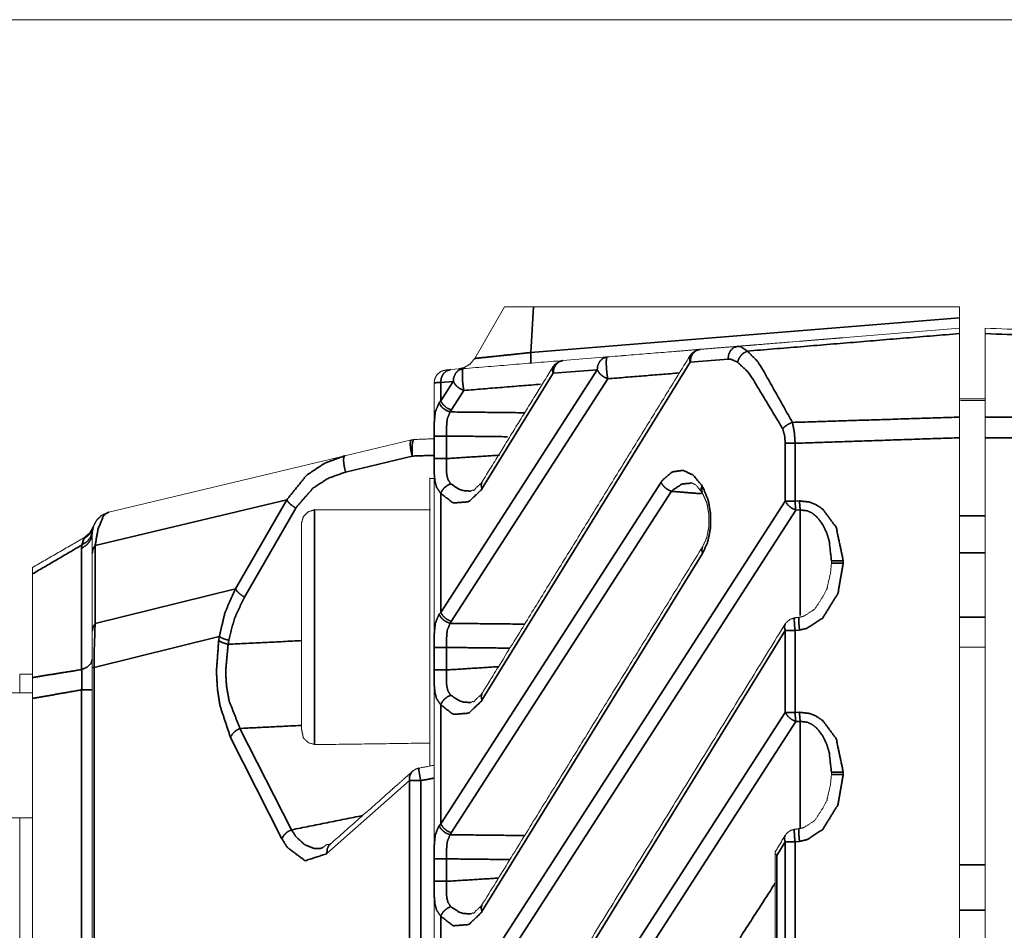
# Model space of a CAD drawing. Header units: millimetres. Extents: x 4 to 836, y 5 to 589.
# Tile 71 of 145: x 504 to 527, y 333 to 354. Entities that reach past the tile are written whole.
import ezdxf

# ---------------------------------------------------------------- set-up
doc = ezdxf.new("R2010")
doc.units = ezdxf.units.MM
doc.layers.add('1', color=7, linetype='Continuous', true_color=0xffffff)

msp = doc.modelspace()

# ---------------------------------------------------------------- linework, layer by layer
at = {"layer": '1', "color": 251, "linetype": 'Continuous', "lineweight": 18}
msp.add_line((548.758, 354.225), (445.362, 354.225), dxfattribs=at)
at = {"layer": '1', "color": 143, "linetype": 'Continuous', "lineweight": 18}
for p, q in [((515.455, 347.5), (514.758, 346.294)), ((516.132, 347.5), (526.108, 347.5)), ((526.108, 347.248), (526.108, 347.5)), ((522.108, 346.675), (526.108, 347)), ((520.032, 346.506), (520.918, 346.578)), ((516.825, 346.245), (517.857, 346.329)), ((514.192, 346.031), (514.487, 346.055)), ((511.719, 344.015), (513.279, 344.388)), ((513.338, 344.396), (513.279, 344.388)), ((526.108, 344.437), (526.108, 326.97)), ((506.192, 342.692), (511.719, 344.015)), ((505.835, 342.367), (505.829, 342.347)), ((505.829, 342.347), (505.835, 342.367)), ((505.808, 339.912), (505.808, 341.737)), ((523.108, 341.502), (523.108, 341.557)), ((504.408, 341.248), (504.408, 338.823)), ((505.808, 254.94), (505.808, 339.06)), ((523.108, 336.553), (523.108, 336.607))]:
    msp.add_line(p, q, dxfattribs=at)
at = {"layer": '1', "color": 143, "linetype": 'Continuous', "lineweight": 35}
for p, q in [((516.132, 347.5), (516.071, 346.432)), ((516.071, 346.432), (526.108, 347.248)), ((519.803, 346.207), (514.929, 338.291)), ((520.689, 346.279), (519.803, 346.207)), ((513.962, 340.349), (517.627, 346.03)), ((516.595, 345.946), (514.929, 343.24)), ((517.627, 346.03), (516.595, 345.946)), ((513.962, 345.298), (514.258, 345.756)), ((514.258, 345.756), (513.962, 345.732)), ((513.962, 345.732), (513.962, 345.298)), ((517.873, 345.818), (514.208, 340.136)), ((514.504, 345.544), (514.208, 345.086)), ((513.924, 345.253), (513.962, 345.298)), ((514.208, 345.086), (514.182, 345.041)), ((513.808, 343.95), (513.808, 344.477)), ((514.1, 344.477), (514.1, 343.95)), ((522.028, 342.954), (522.028, 344.307)), ((522.258, 344.307), (522.258, 342.954)), ((513.297, 344.008), (511.737, 343.634)), ((513.962, 335.399), (519.12, 343.395)), ((519.366, 343.183), (514.208, 335.187)), ((520.078, 343.313), (520.091, 343.291)), ((510.361, 342.986), (505.874, 341.912)), ((509.159, 340.901), (510.361, 342.986)), ((513.962, 343.135), (513.962, 340.349)), ((514.346, 331.044), (522.028, 342.954)), ((522.258, 342.954), (522.361, 342.958)), ((510.569, 342.792), (509.367, 340.707)), ((522.274, 342.742), (514.592, 330.832)), ((522.378, 342.746), (522.274, 342.742)), ((505.829, 342.347), (505.829, 342.347)), ((505.562, 341.925), (505.607, 342.07)), ((505.607, 342.071), (505.612, 342.095)), ((505.607, 342.07), (505.607, 342.071)), ((505.558, 341.846), (505.562, 341.925)), ((505.558, 339.008), (505.558, 341.846)), ((505.874, 341.912), (505.874, 340.088)), ((520.093, 341.729), (514.929, 333.341)), ((523.384, 341.557), (523.384, 341.502)), ((505.874, 340.088), (509.159, 340.901)), ((513.924, 340.304), (513.962, 340.349)), ((514.208, 340.136), (514.182, 340.091)), ((508.781, 339.785), (505.852, 339.06)), ((508.766, 339.691), (508.781, 339.785)), ((522.028, 339.923), (515.815, 329.829)), ((522.028, 338.004), (522.028, 339.923)), ((522.361, 339.935), (522.258, 339.923)), ((522.258, 339.923), (522.258, 338.004)), ((509.002, 339.696), (508.988, 339.602)), ((513.808, 339), (513.808, 339.527)), ((514.1, 339.527), (514.1, 339)), ((505.852, 339.06), (505.852, 254.94)), ((505.558, 255.466), (505.558, 338.534)), ((513.962, 338.186), (513.962, 335.399)), ((516.588, 329.57), (522.028, 338.004)), ((522.258, 338.004), (522.361, 338.009)), ((522.274, 337.792), (516.834, 329.358)), ((522.378, 337.797), (522.274, 337.792)), ((510.248, 335.047), (509.043, 337.422)), ((509.264, 337.631), (510.47, 335.256)), ((523.384, 336.607), (523.384, 336.553)), ((513.232, 336.408), (511.3, 334.699)), ((513.232, 328.118), (513.232, 336.408)), ((513.495, 336.408), (513.495, 328.347)), ((513.924, 335.354), (513.962, 335.399)), ((514.208, 335.187), (514.182, 335.142)), ((522.028, 334.973), (521.832, 334.654)), ((522.028, 327.817), (522.028, 334.973)), ((522.361, 334.985), (522.258, 334.973)), ((522.258, 334.973), (522.258, 327.817)), ((521.832, 334.654), (521.832, 327.825)), ((513.808, 334.051), (513.808, 334.577)), ((514.1, 334.577), (514.1, 334.051)), ((513.962, 333.236), (513.962, 330.228))]:
    msp.add_line(p, q, dxfattribs=at)
at = {"layer": '1', "color": 92, "linetype": 'Continuous', "lineweight": 18}
msp.add_line((526.108, 342.561), (526.108, 334.439), dxfattribs=at)
at = {"layer": '1', "color": 143, "linetype": 'Continuous', "lineweight": 18}
for points, knots in [([(515.455, 347.5), (515.498, 347.5), (515.623, 347.5), (515.815, 347.5), (516.044, 347.5), (516.132, 347.5)], [0, 0, 0.232008, 0.463895, 0.695367, 0.918626, 1, 1]), ([(526.108, 347.248), (526.108, 347.123), (526.108, 347.027), (526.108, 347)], [0, 0, 0.312783, 0.681141, 1, 1]), ([(526.108, 347), (526.108, 346.944), (526.108, 346.876)], [0, 0, 0.667365, 1, 1]), ([(526.108, 344.92), (526.108, 346.036), (526.108, 346.876)], [0, 0, 0.500001, 1, 1]), ([(526.708, 346.875), (526.708, 346.986), (526.708, 347)], [0, 0, 0.666841, 1, 1]), ([(526.708, 346.875), (526.708, 346.036), (526.708, 344.92)], [0, 0, 0.500001, 1, 1]), ([(523.384, 346.779), (523.379, 346.778), (523.178, 346.762), (522.859, 346.736), (522.689, 346.722), (522.524, 346.709), (522.361, 346.695)], [0, 0, 0.071049, 0.465868, 0.722768, 0.825114, 0.914999, 1, 1]), ([(523.014, 346.748), (522.831, 346.734), (522.657, 346.719)], [0, 0, 0.592228, 1, 1]), ([(522.831, 346.734), (523.201, 346.764), (523.384, 346.779)], [0, 0, 0.416623, 1, 1]), ([(519.428, 346.457), (519.446, 346.458), (520.053, 346.508), (520.842, 346.572)], [0, 0, 0.009973, 0.371702, 1, 1]), ([(520.032, 346.506), (519.926, 346.476), (519.838, 346.408), (519.804, 346.368), (519.801, 346.364)], [0, 0, 0.396187, 0.79441, 0.983809, 1, 1]), ([(520.992, 346.584), (521.236, 346.604), (521.349, 346.613), (521.229, 346.603), (521.131, 346.595), (521.02, 346.586), (520.918, 346.578)], [0, 0, 0.257226, 0.608414, 0.802776, 0.878806, 0.94681, 1, 1]), ([(514.366, 346.045), (514.521, 346.084), (514.657, 346.169), (514.758, 346.294)], [0, 0, 0.333338, 0.666668, 1, 1]), ([(519.801, 346.364), (515.143, 338.797), (514.928, 338.448)], [0, 0, 0.955888, 1, 1]), ([(516.825, 346.245), (516.718, 346.215), (516.63, 346.148), (516.596, 346.107), (516.594, 346.103)], [0, 0, 0.396189, 0.794401, 0.983809, 1, 1]), ([(513.808, 345.723), (513.829, 345.833), (513.888, 345.927), (513.977, 345.993), (514.084, 346.022)], [0, 0, 0.250001, 0.499998, 0.75, 1, 1]), ([(514.084, 346.022), (514.149, 346.028), (514.192, 346.031)], [0, 0, 0.772534, 1, 1]), ([(516.594, 346.103), (515.001, 343.517), (514.928, 343.398)], [0, 0, 0.955888, 1, 1]), ([(513.808, 248.277), (513.808, 264.122), (513.808, 297), (513.808, 313.439), (513.808, 345.723)], [0, 0, 0.162606, 0.5, 0.668697, 1, 1]), ([(526.108, 344.92), (526.108, 344.604), (526.108, 344.437)], [0, 0, 0.666831, 1, 1]), ([(526.708, 344.437), (526.708, 344.767), (526.708, 344.92)], [0, 0, 0.66684, 1, 1]), ([(526.708, 249.563), (526.708, 253.655), (526.708, 297), (526.708, 340.345), (526.708, 344.437)], [0, 0, 0.043131, 0.5, 0.956869, 1, 1]), ([(514.928, 343.398), (514.924, 343.392), (514.92, 343.384), (514.777, 343.252), (514.74, 343.203), (514.708, 343.211), (514.666, 343.186), (514.665, 343.186)], [0, 0, 0.011606, 0.02771, 0.480359, 0.649291, 0.773342, 0.999135, 1, 1]), ([(519.828, 343.373), (519.839, 343.383), (519.882, 343.359), (519.881, 343.359), (519.932, 343.331), (519.934, 343.331), (519.938, 343.33), (520.068, 343.168), (520.072, 343.164)], [0, 0, 0.072095, 0.191849, 0.326407, 0.523706, 0.529368, 0.542025, 0.990434, 1, 1]), ([(520.072, 343.164), (520.078, 343.153), (520.087, 343.138)], [0, 0, 0.433323, 1, 1]), ([(520.087, 343.138), (520.09, 343.132), (520.102, 343.113), (520.157, 342.987), (520.193, 342.899), (520.213, 342.792), (520.24, 342.643), (520.241, 342.541), (520.241, 342.362), (520.215, 342.233), (520.187, 342.088), (520.095, 341.892), (520.092, 341.886)], [0, 0, 0.006782, 0.029166, 0.148802, 0.225664, 0.304765, 0.411961, 0.480445, 0.601293, 0.695849, 0.801263, 0.994524, 1, 1]), ([(511.008, 342.75), (511.008, 342.75), (510.858, 342.702), (510.839, 342.679), (510.748, 342.593), (510.708, 342.449)], [0, 0, 0.001202, 0.315113, 0.412689, 0.675446, 1, 1]), ([(513.708, 342.75), (513.7, 342.75), (511.008, 342.75)], [0, 0, 0.003025, 1, 1]), ([(506.192, 342.692), (506.039, 342.627), (505.916, 342.515), (505.836, 342.369), (505.808, 342.195), (505.808, 341.982), (505.808, 341.737)], [0, 0, 0.069266, 0.138532, 0.207799, 0.367452, 0.806881, 1, 1]), ([(506.192, 342.692), (506.039, 342.627), (505.916, 342.515), (505.836, 342.369), (505.808, 342.206)], [0, 0, 0.25, 0.499998, 0.75, 1, 1]), ([(506.192, 342.692), (506.039, 342.627), (505.916, 342.515), (505.836, 342.369), (505.808, 342.206)], [0, 0, 0.25, 0.499998, 0.75, 1, 1]), ([(506.192, 342.692), (506.039, 342.627), (505.916, 342.515), (505.836, 342.369), (505.828, 342.28)], [0, 0, 0.197002, 0.394003, 0.591006, 1, 1]), ([(506.192, 342.692), (506.031, 342.622), (505.904, 342.5), (505.829, 342.347)], [0, 0, 0.336465, 0.672792, 1, 1]), ([(506.192, 342.692), (506.031, 342.622), (505.904, 342.5), (505.829, 342.347)], [0, 0, 0.336465, 0.672792, 1, 1]), ([(506.192, 342.692), (506.031, 342.622), (505.904, 342.5), (505.829, 342.347)], [0, 0, 0.336375, 0.672747, 1, 1]), ([(506.192, 342.692), (506.008, 342.605), (505.905, 342.501), (505.875, 342.454), (505.829, 342.347)], [0, 0, 0.389108, 0.670219, 0.776904, 1, 1]), ([(506.192, 342.692), (506.031, 342.622), (505.904, 342.5), (505.829, 342.347)], [0, 0, 0.336375, 0.672747, 1, 1]), ([(505.612, 342.095), (505.748, 342.21), (505.835, 342.367)], [0, 0, 0.500003, 1, 1]), ([(510.708, 342.449), (510.708, 342.449), (510.708, 342.363), (510.708, 342.139), (510.708, 341.791), (510.708, 341.339)], [0, 0, 0.000087, 0.250065, 0.500043, 0.750021, 1, 1]), ([(505.808, 341.737), (505.808, 341.982), (505.808, 342.195), (505.808, 342.206)], [0, 0, 0.249432, 0.816998, 1, 1]), ([(504.408, 341.248), (504.408, 341.37), (504.408, 341.4)], [0, 0, 0.55986, 1, 1]), ([(510.708, 341.339), (510.708, 340.809), (510.708, 340.232), (510.708, 339.641), (510.708, 339.072), (510.708, 338.556), (510.708, 338.124), (510.708, 337.802), (510.708, 337.607)], [0, 0, 0.124995, 0.249991, 0.374987, 0.499982, 0.624978, 0.749974, 0.874969, 1, 1]), ([(523.108, 341.502), (523.087, 341.27), (523.017, 340.97), (523.004, 340.895), (522.872, 340.659), (522.719, 340.427), (522.674, 340.395), (522.46, 340.259), (522.435, 340.253), (522.351, 340.232)], [0, 0, 0.146735, 0.340517, 0.388571, 0.55832, 0.733657, 0.768514, 0.928569, 0.94469, 1, 1]), ([(522.247, 340.22), (522.144, 340.186), (522.06, 340.119), (522.028, 340.081), (522.027, 340.08), (522.027, 340.08)], [0, 0, 0.404504, 0.806609, 0.992289, 0.998661, 1, 1]), ([(522.351, 340.232), (522.349, 340.232), (522.247, 340.22)], [0, 0, 0.013612, 1, 1]), ([(505.808, 339.06), (505.808, 339.416), (505.808, 339.912)], [0, 0, 0.37752, 1, 1]), ([(504.108, 338.9), (504.108, 338.816), (504.108, 338.578), (504.108, 338.464)], [0, 0, 0.431254, 0.862513, 1, 1]), ([(504.408, 338.332), (504.408, 338.619), (504.408, 338.823)], [0, 0, 0.559861, 1, 1]), ([(514.928, 338.448), (514.924, 338.442), (514.92, 338.434), (514.777, 338.302), (514.74, 338.253), (514.708, 338.261), (514.666, 338.236), (514.665, 338.236)], [0, 0, 0.011606, 0.027709, 0.480359, 0.649291, 0.773342, 0.999135, 1, 1]), ([(510.708, 337.607), (510.748, 337.407), (510.839, 337.321), (510.858, 337.298), (510.876, 337.291), (511.008, 337.256)], [0, 0, 0.624855, 0.770774, 0.824961, 0.848232, 1, 1]), ([(511.008, 337.256), (511.379, 337.256), (513.708, 337.288)], [0, 0, 0.137246, 1, 1]), ([(513.308, 336.631), (512.866, 336.24), (512.754, 336.14), (511.378, 334.92)], [0, 0, 0.228872, 0.28691, 1, 1]), ([(513.448, 336.699), (513.429, 336.695), (513.385, 336.681), (513.375, 336.677), (513.308, 336.631)], [0, 0, 0.126038, 0.417482, 0.483373, 1, 1]), ([(523.108, 336.553), (523.087, 336.32), (523.017, 336.02), (523.004, 335.945), (522.872, 335.71), (522.719, 335.477), (522.674, 335.445), (522.46, 335.309), (522.435, 335.303), (522.351, 335.283)], [0, 0, 0.146735, 0.340517, 0.388573, 0.55832, 0.733656, 0.768515, 0.92857, 0.944691, 1, 1]), ([(504.108, 335.536), (504.108, 334.885), (504.108, 333.474), (504.108, 332.531), (504.108, 332.2)], [0, 0, 0.115256, 0.410171, 0.705086, 1, 1]), ([(522.027, 335.13), (522.022, 335.123), (521.792, 334.738)], [0, 0, 0.019446, 1, 1]), ([(522.247, 335.271), (522.156, 335.243), (522.146, 335.24), (522.06, 335.173), (522.032, 335.136), (522.028, 335.132), (522.027, 335.13)], [0, 0, 0.352498, 0.393671, 0.7983, 0.970893, 0.99046, 1, 1]), ([(522.351, 335.283), (522.348, 335.283), (522.344, 335.282), (522.247, 335.271)], [0, 0, 0.023899, 0.059482, 1, 1]), ([(511.378, 334.92), (511.281, 334.907), (511.231, 334.861), (511.2, 334.842)], [0, 0, 0.461423, 0.809246, 1, 1]), ([(521.832, 334.654), (521.789, 334.711), (521.792, 334.738)], [0, 0, 0.639329, 1, 1]), ([(514.928, 333.498), (514.924, 333.493), (514.92, 333.485), (514.777, 333.352), (514.74, 333.303), (514.708, 333.311), (514.666, 333.286), (514.665, 333.286)], [0, 0, 0.011608, 0.027712, 0.480359, 0.649291, 0.773342, 0.999135, 1, 1])]:
    msp.add_open_spline(points, degree=1, knots=knots, dxfattribs=at)
at = {"layer": '1', "color": 143, "linetype": 'Continuous', "lineweight": 35}
for points in [[(526.108, 346.876), (521.139, 346.465)], [(534.967, 346.577), (526.708, 346.875)], [(519.549, 345.954), (517.873, 345.818)], [(516.302, 345.69), (514.504, 345.544)], [(514.182, 345.041), (515.928, 345.022)], [(526.708, 344.92), (534.967, 344.862)], [(515.528, 344.461), (514.1, 344.477)], [(534.967, 344.361), (526.708, 344.437)], [(513.808, 344.025), (513.297, 344.008)], [(514.1, 343.95), (515.337, 344.028)], [(520.064, 343.126), (519.366, 343.183)], [(522.378, 340.272), (522.378, 342.746)], [(526.108, 342.61), (526.708, 342.61)], [(505.562, 341.925), (504.408, 341.248)], [(526.708, 341.739), (526.108, 341.739)], [(526.108, 340.236), (526.708, 340.236)], [(514.182, 340.091), (515.914, 340.073)], [(508.988, 339.602), (510.708, 339.686)], [(515.582, 339.511), (514.1, 339.527)], [(514.1, 339), (515.315, 339.077)], [(510.708, 337.701), (509.264, 337.631)], [(522.378, 335.3), (522.378, 337.797)], [(513.808, 336.47), (513.495, 336.408)], [(510.47, 335.256), (512.133, 335.589)], [(514.182, 335.142), (515.928, 335.123)], [(515.582, 334.561), (514.1, 334.577)], [(514.1, 334.051), (515.315, 334.127)], [(520.969, 332.731), (521.792, 334.007)]]:
    msp.add_open_spline(points, degree=1, dxfattribs=at)
at = {"layer": '1', "color": 143, "linetype": 'Continuous', "lineweight": 18}
for points in [[(526.708, 347), (534.967, 346.712)], [(520.918, 346.578), (522.108, 346.675)], [(517.857, 346.329), (519.872, 346.493)], [(518.809, 346.407), (518.857, 346.41)], [(514.487, 346.055), (516.825, 346.245)], [(518.182, 346.356), (518.23, 346.359)], [(526.708, 345.35), (526.108, 345.35)], [(526.708, 345.312), (526.108, 345.305)], [(513.338, 344.396), (513.808, 344.413)], [(504.408, 341.4), (505.612, 342.095)], [(520.092, 341.886), (514.928, 333.498)], [(522.027, 340.08), (515.813, 329.987)], [(526.108, 339.536), (526.708, 339.536)], [(504.108, 338.9), (504.408, 338.9)], [(504.408, 338.332), (504.408, 255.668)], [(513.808, 336.77), (513.448, 336.699)], [(521.792, 334.738), (521.792, 327.825)]]:
    msp.add_open_spline(points, degree=1, dxfattribs=at)
at = {"layer": '1', "color": 143, "linetype": 'Continuous', "lineweight": 35}
for points, knots in [([(514.758, 346.294), (514.772, 346.295), (514.84, 346.302), (514.912, 346.31), (515.189, 346.339), (515.581, 346.38), (516.071, 346.432)], [0, 0, 0.089463, 0.225209, 0.311639, 0.533165, 0.758386, 1, 1]), ([(516.067, 346.184), (516.074, 346.214), (516.075, 346.3), (516.071, 346.432)], [0, 0, 0.333465, 0.666748, 1, 1]), ([(519.803, 346.207), (519.817, 346.315), (519.866, 346.411), (519.941, 346.477), (520.032, 346.506)], [0, 0, 0.24556, 0.497037, 0.748517, 1, 1]), ([(520.689, 346.279), (520.704, 346.389), (520.752, 346.484), (520.827, 346.55), (520.918, 346.578)], [0, 0, 0.250004, 0.499996, 0.749999, 1, 1]), ([(520.911, 346.205), (520.942, 346.289), (520.957, 346.315), (520.994, 346.364), (521.037, 346.407), (521.061, 346.425), (521.139, 346.465)], [0, 0, 0.249673, 0.333188, 0.500002, 0.666814, 0.750331, 1, 1]), ([(520.918, 346.578), (520.982, 346.573), (521.139, 346.465)], [0, 0, 0.28487, 1, 1]), ([(521.139, 346.465), (521.408, 346.197), (522.196, 344.796)], [0, 0, 0.221227, 1, 1]), ([(516.595, 345.946), (516.61, 346.054), (516.658, 346.15), (516.733, 346.217), (516.825, 346.245)], [0, 0, 0.245552, 0.49703, 0.748517, 1, 1]), ([(517.627, 346.03), (517.638, 346.124), (517.685, 346.226), (517.761, 346.298), (517.857, 346.329)], [0, 0, 0.21362, 0.475747, 0.737876, 1, 1]), ([(517.873, 345.818), (517.858, 345.911), (517.846, 346.026), (517.839, 346.141), (517.839, 346.239), (517.845, 346.305), (517.857, 346.329)], [0, 0, 0.161727, 0.329381, 0.497039, 0.664692, 0.832349, 1, 1]), ([(519.803, 346.207), (519.782, 346.293), (519.783, 346.314), (519.789, 346.337), (519.801, 346.364)], [0, 0, 0.503237, 0.6392, 0.799032, 1, 1]), ([(520.911, 346.205), (520.754, 346.277), (520.689, 346.279)], [0, 0, 0.712922, 1, 1]), ([(521.968, 344.649), (521.18, 345.956), (520.911, 346.205)], [0, 0, 0.778101, 1, 1]), ([(513.962, 345.732), (513.977, 345.842), (514.026, 345.937), (514.101, 346.003), (514.192, 346.031)], [0, 0, 0.250002, 0.500002, 0.749999, 1, 1]), ([(514.258, 345.756), (514.268, 345.851), (514.315, 345.953), (514.392, 346.024), (514.487, 346.055)], [0, 0, 0.213614, 0.475736, 0.737872, 1, 1]), ([(514.504, 345.544), (514.489, 345.637), (514.476, 345.752), (514.47, 345.867), (514.469, 345.965), (514.475, 346.031), (514.487, 346.055)], [0, 0, 0.161729, 0.329384, 0.497038, 0.664686, 0.832343, 1, 1]), ([(516.595, 345.946), (516.574, 346.032), (516.576, 346.053), (516.581, 346.077), (516.594, 346.103)], [0, 0, 0.503245, 0.639195, 0.799024, 1, 1]), ([(517.873, 345.818), (517.793, 345.855), (517.77, 345.869), (517.729, 345.899), (517.701, 345.925), (517.684, 345.943), (517.638, 346.009), (517.627, 346.03)], [0, 0, 0.257586, 0.333087, 0.482293, 0.592256, 0.666877, 0.919892, 1, 1]), ([(513.962, 345.732), (513.901, 345.729), (513.808, 345.723)], [0, 0, 0.227419, 1, 1]), ([(514.504, 345.544), (514.423, 345.581), (514.401, 345.595), (514.36, 345.625), (514.332, 345.651), (514.315, 345.669), (514.268, 345.735), (514.258, 345.756)], [0, 0, 0.257581, 0.333082, 0.48228, 0.59225, 0.666868, 0.919884, 1, 1]), ([(513.808, 344.477), (513.81, 344.778), (513.834, 345.036), (513.924, 345.253)], [0, 0, 0.323873, 0.643629, 1, 1]), ([(514.182, 345.041), (514.098, 345.075), (514.072, 345.09), (514.023, 345.124), (513.981, 345.164), (513.964, 345.186), (513.924, 345.253)], [0, 0, 0.249679, 0.333197, 0.500001, 0.666808, 0.750311, 1, 1]), ([(514.208, 345.086), (514.106, 345.137), (514.019, 345.211), (513.962, 345.298)], [0, 0, 0.333329, 0.66667, 1, 1]), ([(514.182, 345.041), (514.118, 344.884), (514.105, 344.783), (514.101, 344.696), (514.1, 344.477)], [0, 0, 0.330508, 0.508334, 0.652577, 1, 1]), ([(521.968, 344.649), (522.025, 344.706), (522.104, 344.757), (522.196, 344.796)], [0, 0, 0.333333, 0.666674, 1, 1]), ([(522.196, 344.796), (524.11, 344.856), (526.108, 344.92)], [0, 0, 0.489325, 1, 1]), ([(522.196, 344.796), (522.241, 344.561), (522.258, 344.307)], [0, 0, 0.502332, 1, 1]), ([(522.028, 344.307), (522.013, 344.485), (521.968, 344.649)], [0, 0, 0.494089, 1, 1]), ([(513.297, 344.008), (513.27, 344.113), (513.253, 344.216), (513.249, 344.303), (513.258, 344.363), (513.279, 344.388)], [0, 0, 0.199994, 0.4, 0.599997, 0.799996, 1, 1]), ([(513.338, 344.396), (513.318, 344.375), (513.302, 344.315), (513.292, 344.226), (513.291, 344.118), (513.297, 344.008)], [0, 0, 0.199997, 0.399997, 0.600009, 0.800002, 1, 1]), ([(514.1, 344.477), (513.988, 344.477), (513.894, 344.477), (513.831, 344.477), (513.808, 344.477)], [0, 0, 0.249999, 0.500002, 0.749998, 1, 1]), ([(526.108, 344.437), (524.116, 344.37), (522.258, 344.307)], [0, 0, 0.517311, 1, 1]), ([(522.028, 344.307), (522.089, 344.307), (522.168, 344.307), (522.258, 344.307)], [0, 0, 0.333326, 0.666667, 1, 1]), ([(510.361, 342.986), (510.824, 343.559), (511.243, 343.839), (511.719, 344.015)], [0, 0, 0.424158, 0.712047, 1, 1]), ([(511.719, 344.015), (511.698, 343.99), (511.689, 343.929), (511.693, 343.842), (511.71, 343.739), (511.737, 343.634)], [0, 0, 0.199998, 0.400004, 0.599998, 0.800006, 1, 1]), ([(514.1, 343.95), (513.988, 343.95), (513.894, 343.95), (513.831, 343.95), (513.808, 343.95)], [0, 0, 0.249999, 0.500002, 0.749998, 1, 1]), ([(513.962, 343.135), (513.866, 343.278), (513.827, 343.431), (513.812, 343.6), (513.808, 343.95)], [0, 0, 0.252923, 0.459433, 0.652791, 1, 1]), ([(514.1, 343.95), (514.097, 343.695), (514.099, 343.644), (514.105, 343.572), (514.131, 343.461), (514.197, 343.359)], [0, 0, 0.376062, 0.456516, 0.572435, 0.769653, 1, 1]), ([(511.737, 343.634), (511.332, 343.488), (510.973, 343.258), (510.569, 342.792)], [0, 0, 0.28833, 0.577468, 1, 1]), ([(519.12, 343.395), (519.145, 343.432), (519.376, 343.636), (519.636, 343.675), (519.872, 343.563), (520.078, 343.313)], [0, 0, 0.030882, 0.277046, 0.528546, 0.76397, 1, 1]), ([(514.928, 343.398), (514.909, 343.326), (514.929, 343.24)], [0, 0, 0.495284, 1, 1]), ([(519.12, 343.395), (519.15, 343.342), (519.177, 343.308), (519.192, 343.291), (519.244, 343.246), (519.263, 343.233), (519.303, 343.21), (519.366, 343.183)], [0, 0, 0.199883, 0.3333, 0.400055, 0.599942, 0.666691, 0.800115, 1, 1]), ([(514.197, 343.359), (514.136, 343.33), (514.121, 343.321), (514.053, 343.269), (514.03, 343.244), (513.999, 343.205), (513.962, 343.135)], [0, 0, 0.20004, 0.250148, 0.499898, 0.600089, 0.750258, 1, 1]), ([(514.929, 343.24), (514.918, 343.222), (514.616, 342.937), (514.254, 342.91), (513.962, 343.135)], [0, 0, 0.014689, 0.342106, 0.694321, 1, 1]), ([(514.197, 343.359), (514.398, 343.228), (514.487, 343.2), (514.665, 343.186)], [0, 0, 0.449901, 0.635515, 1, 1]), ([(519.828, 343.373), (519.611, 343.354), (519.39, 343.209), (519.366, 343.183)], [0, 0, 0.44392, 0.939196, 1, 1]), ([(520.078, 343.313), (520.056, 343.233), (520.056, 343.233)], [0, 0, 0.999918, 1, 1]), ([(520.091, 343.291), (520.069, 343.209), (520.086, 343.139), (520.087, 343.138)], [0, 0, 0.495333, 0.990671, 1, 1]), ([(520.091, 343.291), (520.111, 343.256), (520.222, 342.98), (520.279, 342.67), (520.28, 342.335), (520.214, 342.001), (520.093, 341.729)], [0, 0, 0.028999, 0.2243, 0.409814, 0.599191, 0.799875, 1, 1]), ([(510.361, 342.986), (510.38, 342.951), (510.4, 342.925), (510.413, 342.912), (510.457, 342.87), (510.474, 342.857), (510.51, 342.83), (510.569, 342.792)], [0, 0, 0.19987, 0.333301, 0.400056, 0.599936, 0.666699, 0.800123, 1, 1]), ([(522.028, 342.954), (522.088, 342.954), (522.167, 342.954), (522.258, 342.954)], [0, 0, 0.329375, 0.664676, 1, 1]), ([(522.274, 342.742), (522.172, 342.792), (522.085, 342.867), (522.028, 342.954)], [0, 0, 0.333333, 0.666661, 1, 1]), ([(522.274, 342.742), (522.27, 342.779), (522.265, 342.839), (522.263, 342.862), (522.258, 342.954)], [0, 0, 0.20891, 0.500376, 0.604914, 1, 1]), ([(522.361, 342.958), (522.596, 342.931), (522.753, 342.867), (522.908, 342.762), (523.221, 342.338), (523.384, 341.557)], [0, 0, 0.123623, 0.21186, 0.309698, 0.584291, 1, 1]), ([(522.378, 342.746), (522.373, 342.792), (522.368, 342.844), (522.364, 342.9), (522.361, 342.958)], [0, 0, 0.249999, 0.50001, 0.750007, 1, 1]), ([(511.008, 342.75), (511.008, 342.75), (511.008, 342.749), (511.008, 342.652), (511.008, 342.6), (511.008, 342.401), (511.008, 342.169), (511.008, 342.01), (511.008, 341.503)], [0, 0, 0.000705, 0.026369, 0.269586, 0.333737, 0.513149, 0.666986, 0.756781, 1, 1]), ([(523.108, 341.557), (523.056, 342.019), (522.992, 342.225), (522.902, 342.411), (522.768, 342.584), (522.658, 342.673), (522.546, 342.726), (522.378, 342.746)], [0, 0, 0.303217, 0.443719, 0.577555, 0.719353, 0.810856, 0.890589, 1, 1]), ([(506.192, 342.692), (506.129, 342.661), (506.059, 342.583), (505.942, 342.297), (505.874, 341.912)], [0, 0, 0.173334, 0.3709, 0.729893, 1, 1]), ([(505.562, 341.925), (505.687, 342.006), (505.773, 342.117), (505.81, 342.246)], [0, 0, 0.333332, 0.666665, 1, 1]), ([(505.607, 342.07), (505.704, 342.143), (505.745, 342.187), (505.78, 342.237), (505.829, 342.347)], [0, 0, 0.333113, 0.499998, 0.66688, 1, 1]), ([(505.676, 342.121), (505.745, 342.188), (505.769, 342.22), (505.829, 342.347)], [0, 0, 0.346439, 0.490796, 1, 1]), ([(505.808, 342.206), (505.778, 342.064), (505.691, 341.939), (505.558, 341.846)], [0, 0, 0.333329, 0.666665, 1, 1]), ([(505.874, 341.912), (505.846, 341.871), (505.825, 341.828), (505.812, 341.783), (505.808, 341.737)], [0, 0, 0.249993, 0.500001, 0.749991, 1, 1]), ([(520.092, 341.886), (520.092, 341.886), (520.072, 341.815), (520.093, 341.729)], [0, 0, 0.000017, 0.495308, 1, 1]), ([(523.108, 341.557), (523.129, 341.557), (523.188, 341.557), (523.277, 341.557), (523.384, 341.557)], [0, 0, 0.249991, 0.499998, 0.750003, 1, 1]), ([(511.008, 341.503), (511.008, 340.908), (511.008, 340.673), (511.008, 340.26), (511.008, 339.771), (511.008, 339.597), (511.008, 338.958), (511.008, 338.894), (511.008, 338.379), (511.008, 338.136), (511.008, 337.895), (511.008, 337.581), (511.008, 337.532), (511.008, 337.314), (511.008, 337.287), (511.008, 337.256), (511.008, 337.256)], [0, 0, 0.112364, 0.153848, 0.224919, 0.307805, 0.337442, 0.449806, 0.461663, 0.562248, 0.615573, 0.674816, 0.769506, 0.787289, 0.899653, 0.923364, 0.999967, 1, 1]), ([(523.384, 341.502), (523.26, 340.792), (522.904, 340.216), (522.538, 339.977), (522.361, 339.935)], [0, 0, 0.357364, 0.692678, 0.910039, 1, 1]), ([(523.108, 341.502), (523.117, 341.502), (523.129, 341.502), (523.144, 341.502), (523.188, 341.502), (523.244, 341.502), (523.277, 341.502), (523.311, 341.502), (523.384, 341.502)], [0, 0, 0.166563, 0.249991, 0.333447, 0.499999, 0.666562, 0.750004, 0.833443, 1, 1]), ([(508.781, 339.785), (508.915, 340.349), (509.159, 340.901)], [0, 0, 0.489273, 1, 1]), ([(509.159, 340.901), (509.198, 340.84), (509.272, 340.771), (509.367, 340.707)], [0, 0, 0.333336, 0.66667, 1, 1]), ([(509.367, 340.707), (509.134, 340.207), (509.002, 339.696)], [0, 0, 0.512543, 1, 1]), ([(513.808, 339.527), (513.81, 339.829), (513.834, 340.086), (513.924, 340.304)], [0, 0, 0.323869, 0.643626, 1, 1]), ([(514.182, 340.091), (514.098, 340.125), (514.072, 340.14), (514.023, 340.175), (513.981, 340.215), (513.964, 340.236), (513.924, 340.304)], [0, 0, 0.249682, 0.333193, 0.499997, 0.666802, 0.750305, 1, 1]), ([(514.208, 340.136), (514.106, 340.187), (514.019, 340.261), (513.962, 340.349)], [0, 0, 0.333329, 0.66667, 1, 1]), ([(522.247, 340.22), (522.24, 340.198), (522.24, 340.134), (522.246, 340.037), (522.258, 339.923)], [0, 0, 0.242849, 0.495232, 0.74762, 1, 1]), ([(522.351, 340.232), (522.344, 340.21), (522.344, 340.145), (522.35, 340.049), (522.361, 339.935)], [0, 0, 0.247469, 0.498316, 0.749161, 1, 1]), ([(505.874, 340.088), (505.825, 340.003), (505.808, 339.912)], [0, 0, 0.50001, 1, 1]), ([(505.874, 340.088), (505.854, 339.487), (505.852, 339.06)], [0, 0, 0.616156, 1, 1]), ([(514.182, 340.091), (514.118, 339.934), (514.105, 339.833), (514.101, 339.746), (514.1, 339.527)], [0, 0, 0.330505, 0.508332, 0.652581, 1, 1]), ([(522.028, 339.923), (522.008, 340.001), (522.008, 340.008), (522.027, 340.08)], [0, 0, 0.462112, 0.505064, 1, 1]), ([(509.002, 339.696), (508.91, 339.72), (508.833, 339.751), (508.781, 339.785)], [0, 0, 0.333342, 0.666674, 1, 1]), ([(522.028, 339.923), (522.053, 339.923), (522.089, 339.923), (522.145, 339.923), (522.168, 339.923), (522.258, 339.923)], [0, 0, 0.15073, 0.333721, 0.575675, 0.667261, 1, 1]), ([(509.043, 337.422), (508.794, 338.17), (508.736, 338.562), (508.714, 338.969), (508.766, 339.691)], [0, 0, 0.381412, 0.54686, 0.709351, 1, 1]), ([(508.988, 339.602), (508.895, 339.626), (508.819, 339.656), (508.766, 339.691)], [0, 0, 0.333332, 0.666668, 1, 1]), ([(508.988, 339.602), (508.929, 338.973), (508.949, 338.62), (509.008, 338.279), (509.264, 337.631)], [0, 0, 0.289289, 0.450472, 0.615182, 1, 1]), ([(514.1, 339.527), (513.988, 339.527), (513.894, 339.527), (513.831, 339.527), (513.808, 339.527)], [0, 0, 0.249999, 0.500002, 0.749998, 1, 1]), ([(505.808, 339.245), (505.778, 339.152), (505.691, 339.069), (505.558, 339.008)], [0, 0, 0.333333, 0.666668, 1, 1]), ([(505.852, 339.06), (505.819, 339.06), (505.808, 339.06)], [0, 0, 0.499997, 1, 1]), ([(504.408, 338.823), (505.14, 338.942), (505.558, 339.008)], [0, 0, 0.636594, 1, 1]), ([(505.558, 338.534), (505.566, 338.783), (505.558, 339.008)], [0, 0, 0.499882, 1, 1]), ([(514.1, 339), (513.988, 339), (513.894, 339), (513.831, 339), (513.808, 339)], [0, 0, 0.249999, 0.500002, 0.749998, 1, 1]), ([(513.962, 338.186), (513.866, 338.328), (513.827, 338.481), (513.812, 338.65), (513.808, 339)], [0, 0, 0.252923, 0.459436, 0.652795, 1, 1]), ([(514.1, 339), (514.097, 338.745), (514.099, 338.694), (514.105, 338.622), (514.131, 338.511), (514.197, 338.409)], [0, 0, 0.376057, 0.456511, 0.572431, 0.769649, 1, 1]), ([(505.558, 338.534), (505.14, 338.462), (504.408, 338.332)], [0, 0, 0.363447, 1, 1]), ([(505.808, 338.534), (505.778, 338.534), (505.691, 338.534), (505.558, 338.534)], [0, 0, 0.333332, 0.666667, 1, 1]), ([(514.197, 338.409), (514.136, 338.38), (514.121, 338.372), (514.053, 338.319), (514.03, 338.294), (513.999, 338.255), (513.962, 338.186)], [0, 0, 0.20004, 0.250147, 0.49989, 0.600081, 0.750259, 1, 1]), ([(514.197, 338.409), (514.398, 338.278), (514.487, 338.25), (514.665, 338.236)], [0, 0, 0.449902, 0.635514, 1, 1]), ([(514.928, 338.448), (514.909, 338.376), (514.929, 338.291)], [0, 0, 0.495273, 1, 1]), ([(514.929, 338.291), (514.918, 338.272), (514.616, 337.987), (514.254, 337.961), (513.962, 338.186)], [0, 0, 0.014689, 0.342105, 0.694321, 1, 1]), ([(522.274, 337.792), (522.172, 337.843), (522.085, 337.917), (522.028, 338.004)], [0, 0, 0.33333, 0.666668, 1, 1]), ([(522.028, 338.004), (522.088, 338.004), (522.167, 338.004), (522.258, 338.004)], [0, 0, 0.329375, 0.664676, 1, 1]), ([(522.274, 337.792), (522.27, 337.829), (522.265, 337.889), (522.263, 337.912), (522.258, 338.004)], [0, 0, 0.2089, 0.500385, 0.604925, 1, 1]), ([(522.361, 338.009), (522.596, 337.981), (522.753, 337.918), (522.908, 337.812), (523.221, 337.389), (523.384, 336.607)], [0, 0, 0.123624, 0.21186, 0.309698, 0.584291, 1, 1]), ([(522.378, 337.797), (522.373, 337.842), (522.368, 337.894), (522.364, 337.95), (522.361, 338.009)], [0, 0, 0.249991, 0.499994, 0.749999, 1, 1]), ([(523.108, 336.607), (523.056, 337.069), (522.992, 337.275), (522.902, 337.461), (522.768, 337.635), (522.658, 337.723), (522.546, 337.776), (522.378, 337.797)], [0, 0, 0.303217, 0.443719, 0.577554, 0.719352, 0.810857, 0.890589, 1, 1]), ([(509.264, 337.631), (509.167, 337.579), (509.09, 337.506), (509.043, 337.422)], [0, 0, 0.333335, 0.66666, 1, 1]), ([(513.232, 336.408), (513.228, 336.451), (513.236, 336.514), (513.279, 336.604), (513.29, 336.616), (513.294, 336.621), (513.308, 336.631)], [0, 0, 0.165144, 0.41648, 0.831141, 0.900594, 0.926676, 1, 1]), ([(513.448, 336.699), (513.447, 336.702), (513.449, 336.673), (513.458, 336.611), (513.458, 336.608), (513.474, 336.518), (513.474, 336.515), (513.495, 336.408)], [0, 0, 0.046624, 0.284906, 0.513797, 0.523344, 0.755418, 0.761723, 1, 1]), ([(523.384, 336.553), (523.26, 335.842), (522.904, 335.267), (522.538, 335.027), (522.361, 334.985)], [0, 0, 0.357365, 0.692679, 0.910039, 1, 1]), ([(523.108, 336.607), (523.129, 336.607), (523.188, 336.607), (523.277, 336.607), (523.384, 336.607)], [0, 0, 0.249991, 0.499998, 0.750003, 1, 1]), ([(523.108, 336.553), (523.117, 336.553), (523.129, 336.553), (523.144, 336.553), (523.188, 336.553), (523.244, 336.553), (523.277, 336.553), (523.311, 336.553), (523.384, 336.553)], [0, 0, 0.166563, 0.249991, 0.333447, 0.499999, 0.666562, 0.750004, 0.833443, 1, 1]), ([(513.232, 336.408), (513.291, 336.408), (513.385, 336.408), (513.495, 336.408)], [0, 0, 0.315343, 0.660704, 1, 1]), ([(513.808, 334.577), (513.81, 334.879), (513.834, 335.137), (513.924, 335.354)], [0, 0, 0.323873, 0.643626, 1, 1]), ([(513.924, 335.354), (513.964, 335.286), (513.981, 335.265), (514.023, 335.225), (514.072, 335.19), (514.098, 335.175), (514.182, 335.142)], [0, 0, 0.249681, 0.333199, 0.499998, 0.666809, 0.750321, 1, 1]), ([(513.962, 335.399), (514.019, 335.312), (514.106, 335.237), (514.208, 335.187)], [0, 0, 0.333337, 0.666663, 1, 1]), ([(510.47, 335.256), (510.395, 335.22), (510.372, 335.205), (510.33, 335.17), (510.295, 335.132), (510.28, 335.111), (510.248, 335.047)], [0, 0, 0.249729, 0.333212, 0.499997, 0.66678, 0.75027, 1, 1]), ([(510.47, 335.256), (510.583, 335.087), (510.777, 334.909), (511.003, 334.82), (511.142, 334.816), (511.2, 334.842)], [0, 0, 0.179641, 0.452396, 0.747746, 0.924424, 1, 1]), ([(514.182, 335.142), (514.118, 334.984), (514.105, 334.883), (514.101, 334.797), (514.1, 334.577)], [0, 0, 0.330508, 0.508335, 0.652582, 1, 1]), ([(522.028, 334.973), (522.009, 335.04), (522.008, 335.058), (522.009, 335.081), (522.027, 335.13)], [0, 0, 0.3915, 0.504512, 0.652183, 1, 1]), ([(522.247, 335.271), (522.245, 335.269), (522.243, 335.264), (522.241, 335.251), (522.24, 335.248), (522.24, 335.183), (522.241, 335.173), (522.246, 335.086), (522.247, 335.08), (522.258, 334.973)], [0, 0, 0.052098, 0.135548, 0.22784, 0.248417, 0.498696, 0.528052, 0.749455, 0.764495, 1, 1]), ([(522.351, 335.283), (522.344, 335.26), (522.344, 335.195), (522.35, 335.099), (522.361, 334.985)], [0, 0, 0.247465, 0.498313, 0.749159, 1, 1]), ([(511.3, 334.699), (510.79, 334.532), (510.366, 334.851), (510.248, 335.047)], [0, 0, 0.46732, 0.870389, 1, 1]), ([(511.378, 334.92), (511.347, 334.895), (511.304, 334.805), (511.3, 334.699)], [0, 0, 0.168572, 0.584286, 1, 1]), ([(522.258, 334.973), (522.153, 334.973), (522.061, 334.973), (522.028, 334.973)], [0, 0, 0.392576, 0.804453, 1, 1]), ([(514.1, 334.577), (513.988, 334.577), (513.894, 334.577), (513.831, 334.577), (513.808, 334.577)], [0, 0, 0.249999, 0.500002, 0.749998, 1, 1]), ([(514.1, 334.051), (513.988, 334.051), (513.894, 334.051), (513.831, 334.051), (513.808, 334.051)], [0, 0, 0.249999, 0.500002, 0.749998, 1, 1]), ([(513.962, 333.236), (513.866, 333.378), (513.827, 333.531), (513.812, 333.701), (513.808, 334.051)], [0, 0, 0.252924, 0.459439, 0.652795, 1, 1]), ([(514.1, 334.051), (514.097, 333.796), (514.099, 333.744), (514.105, 333.672), (514.131, 333.562), (514.197, 333.459)], [0, 0, 0.376059, 0.456513, 0.572433, 0.769651, 1, 1]), ([(514.928, 333.498), (514.909, 333.427), (514.929, 333.341)], [0, 0, 0.495272, 1, 1]), ([(514.197, 333.459), (514.136, 333.431), (514.121, 333.422), (514.053, 333.369), (514.03, 333.345), (513.999, 333.305), (513.962, 333.236)], [0, 0, 0.200043, 0.25015, 0.499892, 0.600075, 0.750251, 1, 1]), ([(514.929, 333.341), (514.918, 333.323), (514.616, 333.037), (514.254, 333.011), (513.962, 333.236)], [0, 0, 0.014689, 0.342105, 0.694321, 1, 1]), ([(514.197, 333.459), (514.398, 333.328), (514.487, 333.3), (514.665, 333.286)], [0, 0, 0.449902, 0.635515, 1, 1])]:
    msp.add_open_spline(points, degree=1, knots=knots, dxfattribs=at)
at = {"layer": '1', "color": 252, "linetype": 'Continuous', "lineweight": 18}
msp.add_open_spline([(513.708, 343.482), (513.708, 343.496), (513.708, 343.343), (513.708, 342.98), (513.708, 342.429), (513.708, 341.727), (513.708, 340.915), (513.708, 340.046), (513.708, 339.174), (513.708, 338.355), (513.708, 337.638), (513.708, 337.07), (513.708, 336.75)], degree=1, knots=[0, 0, 0.017952, 0.108611, 0.19927, 0.289929, 0.380588, 0.471247, 0.561906, 0.652565, 0.743224, 0.833883, 0.924542, 1, 1], dxfattribs=at)
for points in [[(513.822, 343.482), (513.708, 343.482)], [(504.408, 338.465), (503.808, 338.463)], [(503.808, 335.537), (504.408, 335.535)]]:
    msp.add_open_spline(points, degree=1, dxfattribs=at)
at = {"layer": '1', "color": 92, "linetype": 'Continuous', "lineweight": 35}
for points in [[(526.108, 334.439), (526.708, 334.439)], [(526.708, 333.379), (526.108, 333.379)]]:
    msp.add_open_spline(points, degree=1, dxfattribs=at)
at = {"layer": '1', "color": 92, "linetype": 'Continuous', "lineweight": 18}
for points, knots in [([(526.108, 333.379), (526.108, 333.953), (526.108, 334.439)], [0, 0, 0.5, 1, 1]), ([(526.108, 333.379), (526.108, 329.625), (526.108, 282.725), (526.108, 260.621)], [0, 0, 0.051592, 0.6962, 1, 1])]:
    msp.add_open_spline(points, degree=1, knots=knots, dxfattribs=at)

doc.saveas('drawing.dxf')
